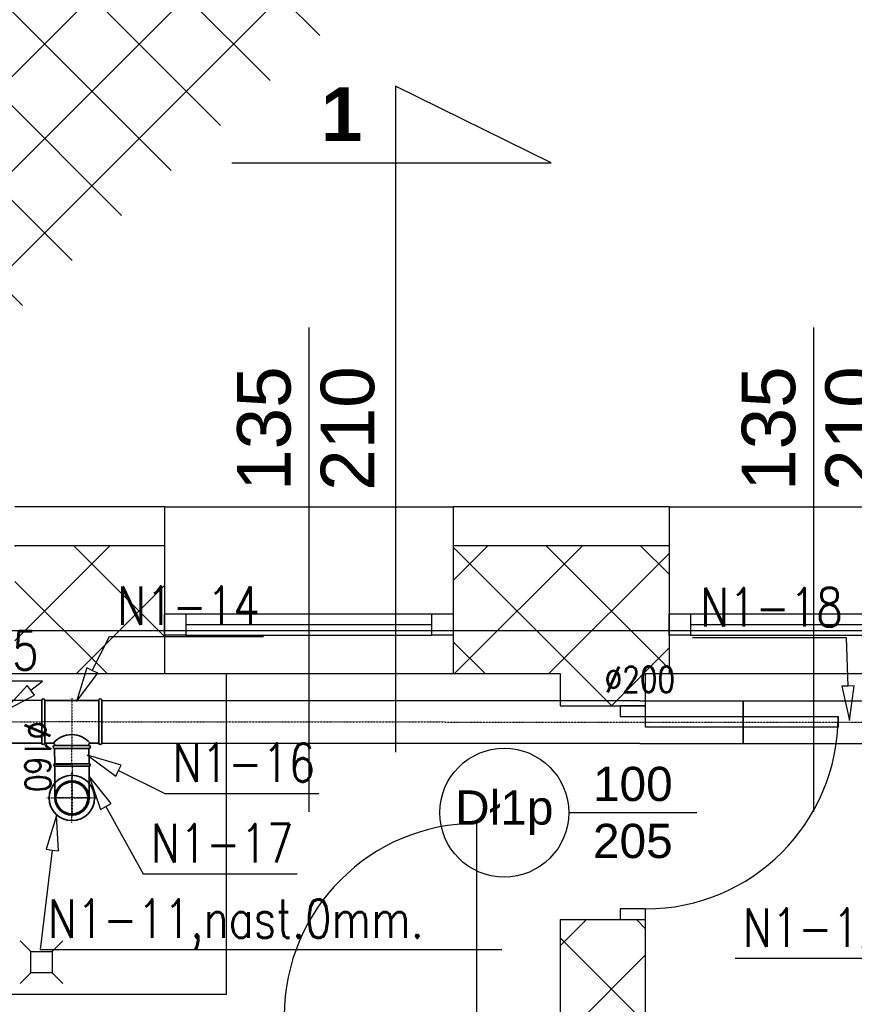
# Model space of a CAD drawing. Header units: millimetres. Extents: x 2263 to 12009, y 1338 to 5538.
# Tile 25 of 78: x 4800 to 5190, y 3027 to 3487. Entities that reach past the tile are written whole.
import ezdxf
from ezdxf.enums import TextEntityAlignment as Align

# ---------------------------------------------------------------- set-up
doc = ezdxf.new("R2010")
doc.units = ezdxf.units.MM
doc.linetypes.add('CENTER', pattern=[0.55, 0.37, -0.06, 0.06, -0.06])
for name, color, linetype in [('2D - Ogólne', 7, 'Continuous'), ('Konstrukcja - Ściany zew', 7, 'Continuous'), ('Opisy - Teksty', 7, 'Continuous'), ('WEN_N1-_OSIE', 2, 'CENTER')]:
    doc.layers.add(name, color=color, linetype=linetype)
for name, color, linetype, lineweight in [('A_meble', 253, 'Continuous', 13), ('A_opisy', 81, 'Continuous', 13), ('A_sanitarka', 140, 'Continuous', 13), ('A_stolarka', 20, 'Continuous', 15), ('A_widokowe', 160, 'Continuous', 18), ('A_ściany istniejące hatch', 82, 'Continuous', 9), ('WEN_N1-_ATRYBUT', 6, 'Continuous', 25), ('WEN_N1-_ZLICZAC', 40, 'Continuous', 35)]:
    doc.layers.add(name, color=color, linetype=linetype, lineweight=lineweight)
doc.layers.add('A_zakres opracowania', color=7, linetype='Continuous', lineweight=70, true_color=0xe00038)
doc.styles.get("Standard").update_dxf_attribs({"font": 'arial.ttf'})
doc.styles.add('STYL_AUTOMATYCZNY_1', font='arial.ttf')
doc.styles.add('STYL_AUTOMATYCZNY_2', font='arialbd.ttf')
doc.styles.add('STYL_WENTYLE', font='romans.shx', dxfattribs={"width": 0.8})

# ---------------------------------------------------------------- blocks, each defined once
blk = doc.blocks.new('KIRM-160_12')
for radius in [106, 74.2]:
    blk.add_circle((0, 0), radius)
for p in [(0, 116.6), (0, 0)]:
    blk.add_point(p)
at = {"layer": 'WEN_N1-_OSIE'}
for p, q in [((0, -116.6), (0, 116.6)), ((-116.6, 0), (116.6, 0))]:
    blk.add_line(p, q, dxfattribs=at)
at = {"layer": 'WEN_N1-_ATRYBUT', "style": 'STYL_WENTYLE', "width": 0.8, "flags": 8}
blk.add_attdef('WENTYLE', text='', height=180, dxfattribs=at).set_placement((0, 0), align=Align.BOTTOM_LEFT)
blk = doc.blocks.new('TPCL-SI200160_13')
blk.add_line((-126.5, -225), (126.5, -225))
for points in [[(80, 0), (-80, 0, 1), (-80, -14), (80, -14, 1)], [(-140.5, -225), (-140.5, -25, -1), (-126.5, -25), (-126.5, -225, -1)], [(140.5, -225), (140.5, -25, 1), (126.5, -25), (126.5, -225, 1)]]:
    blk.add_lwpolyline(points, format="xyb", close=True)
for points in [[(-126.5, -25), (-86, -25, 0.414214), (-80, -19), (-80, -14)], [(-86, -25, 0.465116), (86, -25, 0.465116)], [(126.5, -25), (86, -25, -0.414214), (80, -19), (80, -14)]]:
    blk.add_lwpolyline(points, format="xyb")
for p in [(0, 0), (-140.5, -125), (140.5, -125)]:
    blk.add_point(p)
at = {"layer": 'WEN_N1-_OSIE'}
for p, q in [((0, -235), (0, 0)), ((-140.5, -125), (140.5, -125))]:
    blk.add_line(p, q, dxfattribs=at)
at = {"layer": 'WEN_N1-_ATRYBUT', "style": 'STYL_WENTYLE', "width": 0.8, "flags": 8}
blk.add_attdef('WENTYLE', text='', height=180, dxfattribs=at).set_placement((0, -125), align=Align.BOTTOM_LEFT)
blk = doc.blocks.new('BPL-SI16090_13')
for p, q in [((-80, 11.2), (-80, 160)), ((80, 11.2), (80, 160))]:
    blk.add_line(p, q)
blk.add_lwpolyline([(80, 0), (-80, 0, -1), (-80, 11.2), (80, 11.2, -1)], format="xyb", close=True)
blk.add_circle((0, 160), 80)
blk.add_point((0, 0))
at = {"layer": 'WEN_N1-_OSIE'}
for p, q in [((0, 0), (0, 245)), ((-85, 160), (85, 160))]:
    blk.add_line(p, q, dxfattribs=at)
at = {"layer": 'WEN_N1-_ATRYBUT', "style": 'STYL_WENTYLE', "width": 0.8, "flags": 8}
blk.add_attdef('WENTYLE', text='', height=180, dxfattribs=at).set_placement((80, 0), align=Align.BOTTOM_LEFT)
blk = doc.blocks.new('KIRM-125_12')
for radius in [82, 57.4]:
    blk.add_circle((0, 0), radius)
for p in [(0, 90.2), (0, 0)]:
    blk.add_point(p)
at = {"layer": 'WEN_N1-_OSIE'}
for p, q in [((0, -90.2), (0, 90.2)), ((-90.2, 0), (90.2, 0))]:
    blk.add_line(p, q, dxfattribs=at)
at = {"layer": 'WEN_N1-_ATRYBUT', "style": 'STYL_WENTYLE', "width": 0.8, "flags": 8}
blk.add_attdef('WENTYLE', text='', height=180, dxfattribs=at).set_placement((0, 0), align=Align.BOTTOM_LEFT)
blk = doc.blocks.new('SR-C200_929-7285882223_14')
blk.add_lwpolyline([(0, -100), (0, 100), (929.7, 100), (929.7, -100)], close=True)
for p in [(0, 0), (929.7, 0)]:
    blk.add_point(p)
at = {"layer": 'WEN_N1-_OSIE'}
blk.add_line((0, 0), (929.7, 0), dxfattribs=at)
at = {"layer": 'WEN_N1-_ATRYBUT', "style": 'STYL_WENTYLE', "width": 0.8, "flags": 8}
blk.add_attdef('WENTYLE', text='', height=180, dxfattribs=at).set_placement((464.9, 0), align=Align.BOTTOM_LEFT)
at = {"layer": 'WEN_N1-_OSIE', "color": 3, "style": 'STYL_WENTYLE', "width": 0.8, "flags": 8}
blk.add_attdef('FI_KANALU', text='', height=120, dxfattribs=at).set_placement((464.9, 200), align=Align.MIDDLE_CENTER)
blk = doc.blocks.new('SR-C160_73-6065667096_14')
blk.add_lwpolyline([(0, -80), (0, 80), (73.6, 80), (73.6, -80)], close=True)
for p in [(0, 0), (73.6, 0)]:
    blk.add_point(p)
at = {"layer": 'WEN_N1-_OSIE'}
blk.add_line((0, 0), (73.6, 0), dxfattribs=at)
at = {"layer": 'WEN_N1-_ATRYBUT', "style": 'STYL_WENTYLE', "width": 0.8, "flags": 8}
blk.add_attdef('WENTYLE', text='', height=180, dxfattribs=at).set_placement((36.8, 0), align=Align.BOTTOM_LEFT)
at = {"layer": 'WEN_N1-_OSIE', "color": 3, "style": 'STYL_WENTYLE', "width": 0.8, "flags": 8}
blk.add_attdef('FI_KANALU', text='', height=120, dxfattribs=at).set_placement((36.8, 160), align=Align.MIDDLE_CENTER)
blk = doc.blocks.new('SR-C200_5032-7030948845_14')
blk.add_line((3000, -100), (3000, 100))
blk.add_lwpolyline([(0, -100), (0, 100), (5032.7, 100), (5032.7, -100)], close=True)
for p in [(0, 0), (5032.7, 0)]:
    blk.add_point(p)
at = {"layer": 'WEN_N1-_OSIE'}
blk.add_line((0, 0), (5032.7, 0), dxfattribs=at)
at = {"layer": 'WEN_N1-_ATRYBUT', "style": 'STYL_WENTYLE', "width": 0.8, "flags": 8}
blk.add_attdef('WENTYLE', text='', height=180, dxfattribs=at).set_placement((2516.4, 0), align=Align.BOTTOM_LEFT)
at = {"layer": 'WEN_N1-_OSIE', "color": 3, "style": 'STYL_WENTYLE', "width": 0.8, "flags": 8}
blk.add_attdef('FI_KANALU', text='', height=120, dxfattribs=at).set_placement((2516.4, 200), align=Align.MIDDLE_CENTER)

msp = doc.modelspace()

# ---------------------------------------------------------------- hatches: boundary and pattern name
at = {"layer": 'A_ściany istniejące hatch', "linetype": 'ByBlock', "lineweight": 25}
h = msp.add_hatch(dxfattribs=at)
h.set_pattern_fill('NET', color=0, scale=250, angle=45)
h.set_pattern_definition([(45, (37537.47, -788.94), (-22.097087, 22.097087), []), (135, (37537.47, -788.94), (-22.097087, -22.097087), [])])
h.paths.add_polyline_path([(5550.83871, 4367.38309), (5592.83871, 4367.38308), (5592.83871, 4105.38308), (5802.83871, 4105.38308), (5802.83871, 4063.38308), (5550.83871, 4063.38308)], flags=16)
h.paths.add_polyline_path([(6144.84036, 4091.38308), (6144.84036, 4031.38308), (6024.83871, 4031.38308), (6024.83871, 3871.38308), (5964.83871, 3871.38308), (5964.83871, 4063.38308), (5922.83871, 4063.38308), (5922.83871, 4105.38308), (5926.83871, 4105.38308), (5926.83871, 4764.38308), (5592.83871, 4764.38308), (5592.83871, 4718.38308), (5550.83871, 4718.38308), (5550.83871, 4808.38308), (6008.83871, 4808.38308), (6008.8387, 4764.38308), (5970.83871, 4764.38308), (5970.83871, 4091.38308)], flags=17)
h.paths.add_polyline_path([(6748.83871, 4091.38308), (6890.83871, 4091.38308), (6890.83871, 4153.38308), (6934.83871, 4153.38308), (6934.83871, 3868.38309), (6874.83871, 3868.38309), (6874.83871, 4031.38308), (6748.83871, 4031.38308)], flags=17)
h.paths.add_polyline_path([(6791.83871, 3211.38308), (6874.83871, 3211.38308), (6874.83871, 3326.38309), (6934.83871, 3326.38309), (6934.83871, 3153.38308), (6874.83871, 3153.38308), (6874.83871, 3186.38308), (6791.83871, 3186.38308)], flags=17)
h.paths.add_polyline_path([(6434.83871, 3781.38308), (6464.83871, 3781.38308), (6464.83871, 3751.38308), (6434.83871, 3751.38308)], flags=17)
h.paths.add_polyline_path([(6434.83871, 3487.38308), (6464.83871, 3487.38308), (6464.83871, 3517.38308), (6434.83871, 3517.38308)], flags=17)
h.paths.add_polyline_path([(5946.83871, 1941.38308), (6006.83871, 1941.38308), (6006.83871, 1781.38308), (6244.83871, 1781.38308), (6244.83871, 1961.38308), (6304.83871, 1961.38308), (6304.83871, 1781.38308), (6874.83871, 1781.38308), (6874.83871, 1931.38308), (6934.83871, 1931.38308), (6934.83871, 1721.38308), (5946.83871, 1721.38308)])
h.paths.add_polyline_path([(3464.83871, 5091.38308), (3677.83871, 5091.38309), (3677.8387, 5185.4173), (3702.8387, 5185.4173), (3702.8387, 5066.38308), (3464.83871, 5066.38308)], flags=17)
h.paths.add_polyline_path([(4097.83871, 5065.72859), (4132.83871, 5065.72859), (4132.83871, 5185.4173), (4097.83871, 5185.4173)], flags=17)
h.paths.add_polyline_path([(4387.83871, 3241.38308), (4457.83869, 3241.38308), (4457.83869, 3181.38308), (4387.83871, 3181.38308)], flags=17)
h.paths.add_polyline_path([(4797.83871, 3241.38308), (4867.83871, 3241.38308), (4867.83871, 3181.38308), (4797.83871, 3181.38308)], flags=17)
h.paths.add_polyline_path([(5238.83871, 3241.38308), (5306.83869, 3241.38308), (5306.83869, 3181.38308), (5238.83871, 3181.38308)], flags=17)
h.paths.add_polyline_path([(5441.83871, 3241.38308), (5522.83869, 3241.38308), (5522.83869, 3181.38308), (5441.83871, 3181.38308)], flags=17)
h.paths.add_polyline_path([(6024.83871, 3741.38308), (5964.83871, 3741.38308), (5964.83871, 3665.38308), (6024.83871, 3665.38308)], flags=17)
h.paths.add_polyline_path([(5592.83871, 4588.38308), (5550.83871, 4588.38308), (5550.83871, 4497.38309), (5592.83871, 4497.38309)], flags=16)
h.paths.add_polyline_path([(6138.83871, 4808.38308), (6272.83871, 4808.38308), (6272.83871, 4764.38308), (6138.83871, 4764.38308)], flags=17)
h.paths.add_polyline_path([(6890.83871, 4488.38309), (6934.83871, 4488.38309), (6934.83871, 4563.38308), (6890.83871, 4563.38308)], flags=17)
h.paths.add_polyline_path([(6890.83871, 4283.38308), (6934.83871, 4283.38308), (6934.83871, 4358.38308), (6890.83871, 4358.38308)], flags=17)
h.paths.add_polyline_path([(6874.83871, 3662.38309), (6934.83871, 3662.38309), (6934.83871, 3738.38309), (6874.83871, 3738.38309)], flags=17)
h.paths.add_polyline_path([(6874.83871, 3456.38309), (6934.83871, 3456.38309), (6934.83871, 3532.38309), (6874.83871, 3532.38309)], flags=17)
h.paths.add_polyline_path([(6874.83871, 2948.38309), (6934.83871, 2948.38309), (6934.83871, 3023.38308), (6874.83871, 3023.38308)], flags=17)
h.paths.add_polyline_path([(6874.83871, 2743.38309), (6934.83871, 2743.38309), (6934.83871, 2818.38308), (6874.83871, 2818.38308)], flags=17)
h.paths.add_polyline_path([(6874.83871, 2271.38309), (6934.83871, 2271.38309), (6934.83871, 2341.38308), (6874.83871, 2341.38308)], flags=17)
h.paths.add_polyline_path([(6934.83871, 2066.38308), (6874.83871, 2066.38308), (6874.83871, 2136.38308), (6934.83871, 2136.38308)], flags=17)
h.paths.add_polyline_path([(5649.83871, 2181.38308), (5719.83871, 2181.38308), (5719.83871, 2121.38308), (5649.83871, 2121.38308)], flags=17)
h.paths.add_polyline_path([(5444.83871, 2121.38308), (5514.83871, 2121.38308), (5514.83871, 2181.38308), (5444.83871, 2181.38308)], flags=17)
h.paths.add_polyline_path([(5239.83871, 2181.38308), (5309.83871, 2181.38308), (5309.83871, 2121.38308), (5239.83871, 2121.38308)], flags=17)
h.paths.add_polyline_path([(4982.83871, 2121.38308), (5104.83869, 2121.38308), (5104.83869, 2181.38308), (4982.83871, 2181.38308)], flags=17)
h.paths.add_polyline_path([(4777.83871, 2181.38308), (4847.83871, 2181.38308), (4847.83871, 2121.38308), (4777.83871, 2121.38308)], flags=17)
h.paths.add_polyline_path([(4572.83871, 2121.38308), (4642.83871, 2121.38308), (4642.83871, 2181.38308), (4572.83871, 2181.38308)], flags=17)
h.paths.add_polyline_path([(4367.83871, 2181.38308), (4437.83871, 2181.38308), (4437.83871, 2121.38308), (4367.83871, 2121.38308)], flags=17)
h.paths.add_polyline_path([(6256.83871, 2181.38308), (6170.33871, 2181.38308), (6170.35412, 2121.38308), (6244.83871, 2121.38308), (6244.83871, 2071.38308), (6304.83871, 2071.38308), (6304.83871, 2314.88308), (6256.83871, 2314.88308)], flags=17)
h.paths.add_polyline_path([(6060.33871, 2181.38308), (6060.35412, 2121.38308), (6006.83871, 2121.38308), (6006.83871, 2081.38308), (5946.83871, 2081.38308), (5946.83871, 2121.38308), (5854.83871, 2121.38308), (5854.83871, 2181.38308)], flags=17)
h.paths.add_polyline_path([(4072.83871, 2075.38308), (4132.83871, 2075.38308), (4132.83871, 2121.38308), (4232.83871, 2121.38308), (4232.83869, 2181.38308), (4072.83871, 2181.38308)], flags=17)
h.paths.add_polyline_path([(5862.83871, 3241.38308), (5964.83871, 3241.38308), (5964.83871, 3535.38308), (6024.83871, 3535.38308), (6024.83871, 3211.38308), (6041.83871, 3211.38308), (6041.83871, 3186.38308), (6024.83871, 3186.38308), (6024.83871, 2831.38308), (6051.83871, 2831.38308), (6051.83871, 2751.38308), (6024.83871, 2751.38308), (6024.83871, 2531.38308), (5849.33871, 2531.38308), (5849.33871, 2579.38308), (5984.83871, 2579.38308), (5984.83871, 3181.38308), (5862.83871, 3181.38308)], flags=17)
h.paths.add_polyline_path([(5657.83871, 3241.38308), (5727.83871, 3241.38308), (5727.83871, 3181.38308), (5694.83871, 3181.38308), (5694.83871, 3015.38308), (5662.83871, 3015.38309), (5662.83871, 3181.38308), (5657.83871, 3181.38308)], flags=17)
h.paths.add_polyline_path([(5415.83871, 2579.38308), (5662.83871, 2579.38308), (5662.83871, 2729.38309), (5694.83871, 2729.38309), (5694.83871, 2579.38308), (5739.33871, 2579.38308), (5739.33871, 2531.38308), (5415.83871, 2531.38308)], flags=17)
h.paths.add_polyline_path([(4426.83871, 2579.38308), (4426.83871, 2531.38308), (4666.83871, 2531.38308), (4666.83871, 2579.38308), (4662.83871, 2579.38308), (4662.83871, 2671.38308), (4634.83871, 2671.38308), (4634.83871, 2579.38308)], flags=17)
h.paths.add_polyline_path([(4072.83871, 3272.38308), (4132.83871, 3272.38308), (4132.83871, 3241.38308), (4252.83871, 3241.38308), (4252.83869, 3181.38308), (4112.83871, 3181.38308), (4112.83871, 2579.38308), (4316.83871, 2579.38308), (4316.83871, 2531.38308), (4072.83871, 2531.38308)], flags=17)
h.paths.add_polyline_path([(4132.83871, 3568.79816), (4072.83871, 3568.79816), (4072.83871, 3412.3831), (4132.83871, 3412.3831)], flags=17)
h.paths.add_polyline_path([(4132.83871, 3783.35665), (4072.83871, 3783.35665), (4072.83871, 3703.79816), (4132.83871, 3703.79816)], flags=17)
h.paths.add_polyline_path([(4132.83871, 3998.38308), (4072.83871, 3998.38308), (4072.83871, 3918.35666), (4132.83871, 3918.35666)], flags=17)
h.paths.add_polyline_path([(4132.83871, 4318.38308), (4072.83871, 4318.38308), (4072.83871, 4133.38308), (4132.83871, 4133.38308)], flags=17)
h.paths.add_polyline_path([(4132.83871, 4523.38308), (4072.83871, 4523.38308), (4072.83871, 4453.3831), (4132.83871, 4453.3831)], flags=17)
h.paths.add_polyline_path([(4132.83871, 4738.38308), (4072.83871, 4738.38308), (4072.83871, 4658.38308), (4132.83871, 4658.38308)], flags=17)
h.paths.add_polyline_path([(3082.83871, 4463.49943), (3022.83871, 4463.49943), (3022.83871, 4533.47941), (3082.83871, 4533.47941), (3082.83871, 4535.38308), (3542.83871, 4535.38308), (3542.83871, 4525.38308), (3511.73871, 4525.38308), (3511.73871, 4449.38308), (3496.73871, 4449.38308), (3496.73871, 4525.38308), (3240.83871, 4525.38308), (3240.83871, 4510.37993), (3233.83871, 4510.37993), (3233.83871, 4525.38308), (3082.83871, 4525.38308)])
h.paths.add_polyline_path([(3082.83871, 4408.38308), (3082.83871, 4415.38308), (3233.83871, 4415.38308), (3233.83871, 4420.37993), (3240.83871, 4420.37993), (3240.83871, 4397.90202), (3233.83871, 4397.90202), (3233.83871, 4408.38308)], flags=17)
h.paths.add_polyline_path([(3022.83871, 4328.49943), (3082.83871, 4328.49943), (3082.83871, 4298.38308), (3233.83871, 4298.38308), (3233.83871, 4307.90202), (3240.83871, 4307.90202), (3240.83871, 4298.38308), (3496.73871, 4298.38308), (3496.73871, 4354.38308), (3511.73871, 4354.38308), (3511.73871, 4298.38308), (3539.83871, 4298.38308), (3539.83871, 4283.38308), (3082.83871, 4283.38308), (3082.83871, 4258.01945), (3022.83871, 4258.01945)])
h.paths.add_polyline_path([(3022.83871, 4128.01945), (3082.83871, 4128.01945), (3082.83871, 4083.38308), (3674.83871, 4083.38308), (3674.83871, 4100.64844), (3722.83871, 4100.64844), (3722.83871, 3771.38225), (3674.83871, 3771.38225), (3674.83871, 4043.38308), (3082.83871, 4043.38308), (3082.83871, 3965.51194), (3022.83871, 3965.51194)])
h.paths.add_polyline_path([(3022.83871, 3625.53195), (3082.83871, 3625.53195), (3082.83871, 3603.38308), (3674.83871, 3603.38308), (3674.83871, 3661.38225), (3722.83871, 3661.38225), (3722.83871, 3264.38225), (3674.83871, 3264.38225), (3674.83871, 3578.38308), (3082.83871, 3578.38308), (3082.83871, 3555.31567), (3022.83871, 3555.31567)])
h.paths.add_polyline_path([(3022.83871, 3211.185), (3082.83871, 3211.185), (3082.83871, 3141.38308), (3674.83871, 3141.38308), (3674.83871, 3154.38225), (3722.83871, 3154.38225), (3722.83871, 3095.74402), (3674.83871, 3095.74402), (3674.83871, 3098.38308), (3082.83871, 3098.38308), (3082.83871, 3046.185), (3022.83871, 3046.185)])
h.paths.add_polyline_path([(3022.83871, 2911.185), (3082.83871, 2911.185), (3082.83871, 2856.60282), (3141.83871, 2856.60282), (3141.83871, 2998.3005), (3151.20249, 2998.3005), (3151.20249, 2992.3005), (3147.83871, 2992.3005), (3147.83871, 2856.60282), (3244.83871, 2856.60282), (3244.83871, 2992.3005), (3240.20249, 2992.3005), (3240.20249, 2998.3005), (3255.38391, 2998.3005), (3255.38391, 2992.3005), (3250.83871, 2992.3005), (3250.83871, 2856.60282), (3347.83871, 2856.60282), (3347.83871, 2992.3005), (3344.38391, 2992.3005), (3344.38391, 2998.3005), (3353.83871, 2998.3005), (3353.83871, 2963.3005), (3358.01039, 2963.3005), (3358.01039, 2957.3005), (3353.83871, 2957.3005), (3353.83871, 2856.60282), (3521.83871, 2856.60282), (3521.83871, 2957.3005), (3447.0104, 2957.3005), (3447.01039, 2963.3005), (3527.83871, 2963.3005), (3527.83871, 2856.60282), (3674.83871, 2856.60282), (3674.83871, 2985.74402), (3722.83871, 2985.74402), (3722.83871, 2838.88915), (3674.83871, 2838.88915), (3674.83871, 2841.60282), (3527.83871, 2841.60282), (3527.83871, 2799.30282), (3521.83871, 2799.30282), (3521.83871, 2841.60282), (3082.83871, 2841.60282), (3022.83871, 2841.60282)])
h.paths.add_polyline_path([(3022.83871, 3760.53195), (3082.83871, 3760.53195), (3082.83871, 3830.51194), (3022.83871, 3830.51194)])
h.paths.add_polyline_path([(3022.83871, 3346.185), (3082.83871, 3346.185), (3082.83871, 3420.31567), (3022.83871, 3420.31567)], flags=17)
h.paths.add_polyline_path([(3022.83871, 2636.62284), (3082.83871, 2636.62284), (3082.83871, 2706.60282), (3022.83871, 2706.60282)], flags=17)
h.paths.add_polyline_path([(3022.83871, 2431.64285), (3022.83871, 2501.62284), (3082.83871, 2501.62284), (3082.83871, 2491.62284), (3129.83871, 2491.62284), (3129.83871, 2662.60284), (3141.04943, 2662.60284), (3141.04943, 2656.60284), (3135.83871, 2656.60284), (3135.83871, 2491.62284), (3234.83871, 2491.62284), (3234.83871, 2656.60284), (3230.04943, 2656.60284), (3230.04943, 2662.60284), (3245.35057, 2662.60284), (3245.35057, 2656.60284), (3240.83871, 2656.60284), (3240.83871, 2491.62284), (3337.83871, 2491.62284), (3337.83871, 2656.60284), (3334.35057, 2656.60284), (3334.35056, 2662.60284), (3348.38391, 2662.60284), (3348.38391, 2656.60284), (3343.83871, 2656.60284), (3343.83871, 2491.62284), (3440.83871, 2491.62284), (3440.83871, 2656.60284), (3437.38391, 2656.60284), (3437.38391, 2662.60284), (3440.83871, 2662.60284), (3440.83871, 2706.60282), (3521.83871, 2706.60282), (3521.83871, 2710.30282), (3527.83871, 2710.30282), (3527.83871, 2696.27529), (3521.83871, 2696.27529), (3521.83871, 2700.60282), (3446.83871, 2700.60282), (3446.83871, 2491.62284), (3521.83871, 2491.62284), (3521.83871, 2607.27528), (3527.83871, 2607.27529), (3527.83871, 2491.62284), (3674.83871, 2491.62284), (3674.83871, 2728.88915), (3722.83871, 2728.88915), (3722.83871, 2295.08308), (3674.83871, 2295.08308), (3674.83871, 2476.62284), (3527.83871, 2476.62284), (3527.83871, 2379.11333), (3521.83871, 2379.11333), (3521.83871, 2476.62284), (3446.83871, 2476.62284), (3446.83871, 2283.78308), (3521.83871, 2283.78308), (3521.83871, 2290.11333), (3527.83871, 2290.11333), (3527.83871, 2274.08309), (3521.83871, 2274.08308), (3521.83871, 2277.78308), (3440.83871, 2277.78308), (3440.83871, 2351.38308), (3437.38391, 2351.38308), (3437.38391, 2357.38308), (3440.83871, 2357.38308), (3440.83871, 2476.62284), (3343.83871, 2476.62284), (3343.83871, 2357.38308), (3348.38391, 2357.38308), (3348.38391, 2351.38308), (3334.35057, 2351.38308), (3334.35057, 2357.38308), (3337.83871, 2357.38308), (3337.83871, 2476.62284), (3240.83871, 2476.62284), (3240.83871, 2357.38308), (3245.35057, 2357.38308), (3245.35057, 2351.38308), (3230.04943, 2351.38308), (3230.04943, 2357.38308), (3234.83871, 2357.38308), (3234.83871, 2476.62284), (3135.83871, 2476.62284), (3135.83871, 2357.38308), (3141.04943, 2357.38308), (3141.04943, 2351.38308), (3129.83871, 2351.38308), (3129.83871, 2476.62284), (3082.83871, 2476.62284), (3082.83871, 2431.64285)])
h.paths.add_polyline_path([(3142.83871, 2040.38308), (3082.83871, 2040.38308), (3082.83871, 2121.38308), (3022.83871, 2121.38308), (3022.83871, 2296.64285), (3082.83871, 2296.64285), (3082.83871, 2181.38308), (3521.83871, 2181.38308), (3521.83871, 2185.08308), (3527.83871, 2185.08309), (3527.83871, 2181.38308), (3674.83871, 2181.38308), (3674.83871, 2185.08308), (3722.83871, 2185.08308), (3722.83871, 2130.38309), (3697.83871, 2130.38308), (3697.83871, 2141.38308), (3527.83871, 2141.38308), (3527.83871, 2136.64285), (3521.83871, 2136.64285), (3521.83871, 2141.38308), (3337.83871, 2141.38308), (3337.83871, 2101.12992), (3312.83871, 2101.12992), (3312.83871, 2141.38308), (3142.83871, 2141.38308)])
h.paths.add_polyline_path([(3142.83871, 1791.38308), (3142.83871, 1830.38308), (3082.83871, 1830.38308), (3082.83871, 1731.38308), (4132.83871, 1731.38308), (4132.83871, 1935.38308), (4072.83871, 1935.38308), (4072.83871, 1791.38308)])
edge = h.paths.add_edge_path()
edge.add_line((6402.83871, 4808.38308), (6402.8387, 4764.38308))
edge.add_line((6402.8387, 4764.38308), (6440.83871, 4764.38308))
edge.add_line((6440.83871, 4764.38308), (6440.83871, 4614.38308))
edge.add_line((6440.83871, 4614.38308), (6467.83871, 4614.38308))
edge.add_line((6467.83871, 4614.38308), (6467.83871, 4764.38308))
edge.add_line((6467.83871, 4764.38308), (6890.83871, 4764.38308))
edge.add_line((6890.83871, 4764.38308), (6890.83871, 4693.38308))
edge.add_line((6890.83871, 4693.38308), (6934.83871, 4693.38308))
edge.add_line((6934.83871, 4693.38308), (6934.83871, 4808.38308))
edge.add_line((6934.83871, 4808.38308), (6402.83871, 4808.38313))
edge.add_line((3067.83871, 5185.4173), (3102.83871, 5185.4173))
edge.add_line((3102.83871, 5185.4173), (3102.83871, 5091.38309))
edge.add_line((3102.83871, 5091.38309), (3284.83871, 5091.38309))
edge.add_line((3284.83871, 5091.38309), (3284.83871, 5066.38308))
edge.add_line((3284.83871, 5066.38308), (3067.83871, 5066.38308))
edge.add_line((3067.83871, 5066.38308), (3067.83871, 5185.4173))
edge.add_line((4662.83871, 2781.38308), (4634.83871, 2781.38308))
edge.add_line((4634.83871, 2781.38308), (4634.83871, 3066.38308))
edge.add_line((4634.83871, 3066.38308), (4662.83871, 3066.38308))
edge.add_line((4662.83871, 3066.38308), (4662.83871, 2986.40213))
edge.add_line((4662.83871, 2986.40213), (4662.83871, 2894.77453))
edge.add_line((4662.83871, 2894.77453), (4662.83871, 2791.38308))
edge.add_line((4662.83871, 2791.38308), (4662.83869, 2781.38308))
edge.add_line((3972.83871, 5063.38308), (4132.83871, 5063.38308))
edge.add_line((4132.83871, 5063.38308), (4132.83871, 4873.38308))
edge.add_line((4132.83871, 4873.38308), (4072.83871, 4873.38308))
edge.add_line((4072.83871, 4873.38308), (4072.83871, 5003.38308))
edge.add_line((4072.83871, 5003.38308), (3972.83871, 5003.38308))
edge.add_line((3972.83871, 5003.38308), (3972.8387, 5063.38308))
edge.add_line((3464.83871, 5063.38308), (3822.83871, 5063.38308))
edge.add_line((3822.83871, 5063.38308), (3822.83871, 5003.38308))
edge.add_line((3822.83871, 5003.38308), (3722.83871, 5003.38308))
edge.add_line((3722.83871, 5003.38308), (3722.83871, 4210.64844))
edge.add_line((3722.83871, 4210.64844), (3674.83871, 4210.64844))
edge.add_line((3674.83871, 4210.64844), (3674.83871, 4283.38308))
edge.add_line((3674.83871, 4283.38308), (3634.83871, 4283.38308))
edge.add_line((3634.83871, 4283.38308), (3634.83871, 4298.38308))
edge.add_line((3634.83871, 4298.38308), (3674.83871, 4298.38308))
edge.add_line((3674.83871, 4298.38308), (3674.83871, 5003.38308))
edge.add_line((3674.83871, 5003.38308), (3464.83871, 5003.38308))
edge.add_line((3464.83871, 5003.38308), (3464.83871, 5063.38308))
edge.add_line((3312.83871, 2001.12992), (3337.83871, 2001.12992))
edge.add_line((3337.83871, 2001.12992), (3337.83871, 1966.38308))
edge.add_line((3337.83871, 1966.38308), (3697.83871, 1966.38308))
edge.add_line((3697.83871, 1966.38308), (3697.83871, 2032.41525))
edge.add_line((3697.83871, 2032.41525), (3722.83871, 2032.41525))
edge.add_line((3722.83871, 2032.41525), (3722.83871, 1961.38308))
edge.add_line((3722.83871, 1961.38308), (3392.83871, 1961.38308))
edge.add_line((3392.83871, 1961.38308), (3392.83871, 1941.38308))
edge.add_line((3392.83871, 1941.38308), (3312.83871, 1941.38308))
edge.add_line((3312.83871, 1941.38308), (3312.83871, 2001.12992))
h.paths.add_polyline_path([(5092.83871, 3066.38308), (5052.83871, 3066.38308), (5052.83871, 2579.38308), (4776.83871, 2579.38308), (4776.83871, 2531.38308), (5305.83871, 2531.38308), (5305.83871, 2579.38308), (5092.83871, 2579.38308)], flags=17)
h.paths.add_polyline_path([(5052.83871, 3166.38308), (5092.83871, 3166.38308), (5092.83871, 3181.38308), (5103.83871, 3181.38308), (5103.83871, 3241.38308), (5002.83871, 3241.38308), (5002.83871, 3181.38308), (5052.83871, 3181.38308)], flags=17)
h.paths.add_polyline_path([(6573.83871, 4031.38308), (6319.84036, 4031.38308), (6319.84036, 4091.38308), (6440.83871, 4091.38308), (6440.83871, 4164.38309), (6467.83871, 4164.38309), (6467.83871, 4091.38308), (6573.83871, 4091.38308)], flags=17)
h.paths.add_polyline_path([(6362.33489, 2788.38308), (6372.33489, 2788.38308), (6372.33489, 2803.38308), (6362.33489, 2803.38308)], flags=17)
h.paths.add_polyline_path([(6452.33489, 2960.38308), (6467.33489, 2960.38308), (6467.33489, 3186.38308), (6507.83871, 3186.38308), (6507.83871, 3211.38308), (6151.83871, 3211.38308), (6151.83871, 3186.38308), (6212.83871, 3186.38308), (6212.83871, 2960.38308), (6230.83871, 2960.38308), (6230.83871, 2970.38308), (6222.83871, 2970.38308), (6222.83871, 3186.38308), (6362.33489, 3186.38308), (6362.33489, 2970.38308), (6315.8387, 2970.38308), (6315.8387, 2960.38308), (6377.33489, 2960.38308), (6377.33489, 2970.38308), (6372.33489, 2970.38308), (6372.33489, 3186.38308), (6457.33489, 3186.38308), (6457.33489, 2970.38308), (6452.33489, 2970.38308)], flags=17)
h.paths.add_polyline_path([(6222.83871, 2803.38308), (6212.83871, 2803.38308), (6212.83871, 2579.38308), (6154.83871, 2579.38308), (6154.83871, 2531.38308), (6256.83871, 2531.38308), (6256.83871, 2424.88308), (6304.83871, 2424.88308), (6304.83871, 2531.38308), (6874.83871, 2531.38308), (6874.83871, 2476.38309), (6934.83871, 2476.38308), (6934.83871, 2613.38308), (6874.83871, 2613.38308), (6874.83871, 2579.38308), (6372.33489, 2579.38308), (6372.33489, 2688.38308), (6362.33489, 2688.38308), (6362.33489, 2579.38308), (6222.83871, 2579.38308)], flags=17)
h.paths.add_polyline_path([(3022.83871, 4873.4594), (3082.83871, 4873.4594), (3082.83871, 5003.38308), (3284.8387, 5003.38308), (3284.8387, 5063.38308), (3022.83871, 5063.38308)])
h.paths.add_polyline_path([(3082.83871, 4738.4594), (3022.83871, 4738.4594), (3022.83871, 4668.47941), (3082.83871, 4668.47941)])

# ---------------------------------------------------------------- linework, layer by layer
at = {"layer": '2D - Ogólne', "color": 0, "linetype": 'ByBlock', "lineweight": 25}
for p, q in [((5048.60972, 3420.28146), (4975.85389, 3456.1803)), ((4975.85389, 3456.1803), (4975.85389, 3398.28946)), ((4899.22358, 3420.28146), (5048.60972, 3420.28146)), ((4975.85389, 3398.28946), (4975.85389, 3144.62985)), ((4935.33871, 3343.29535), (4935.33871, 3116.80472)), ((5171.33871, 3343.29535), (5171.33871, 3116.80472)), ((4797.83871, 3241.38308), (4867.83871, 3241.38308)), ((5002.83871, 3241.38308), (5103.83871, 3241.38308))]:
    msp.add_line(p, q, dxfattribs=at)
at = {"layer": 'A_meble', "color": 0, "linetype": 'ByBlock', "lineweight": 25}
msp.add_lwpolyline([(5013.83871, 3021.38308), (5013.83871, 3111.38308, 0.414213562), (4923.83871, 3021.38308)], format="xyb", dxfattribs=at)
at = {"layer": 'A_opisy', "color": 0, "linetype": 'ByBlock', "lineweight": 25, "ltscale": 3}
msp.add_lwpolyline([(4746.62267, 3181.38308), (4896.62267, 3181.38308), (4896.62267, 3031.38308), (4746.62267, 3031.38308)], close=True, dxfattribs=at)
at = {"layer": 'A_sanitarka', "color": 0, "linetype": 'ByBlock', "lineweight": 25}
for p, q in [((4800.26181, 3056.4664), (4805.26181, 3051.4664)), ((4820.26181, 3056.4664), (4815.26181, 3051.4664)), ((4805.26181, 3041.4664), (4800.26181, 3036.4664)), ((4815.26181, 3041.4664), (4820.26181, 3036.4664))]:
    msp.add_line(p, q, dxfattribs=at)
msp.add_lwpolyline([(4805.26181, 3051.4664), (4815.26181, 3051.4664), (4815.26181, 3041.4664), (4805.26181, 3041.4664)], close=True, dxfattribs=at)
at = {"layer": 'A_stolarka', "color": 0, "linetype": 'ByBlock', "lineweight": 25}
for p, q in [((4877.83871, 3209.38308), (4992.83871, 3209.38308)), ((5113.83871, 3209.38308), (5228.83871, 3209.38308)), ((4877.83871, 3204.38308), (4992.83871, 3204.38308)), ((5113.83871, 3204.38308), (5228.83871, 3204.38308)), ((4877.83871, 3199.38308), (4992.83871, 3199.38308)), ((5113.83871, 3199.38308), (5228.83871, 3199.38308)), ((5056.83871, 3116.38308), (5116.83871, 3116.38308))]:
    msp.add_line(p, q, dxfattribs=at)
for points in [[(4867.83871, 3209.38308), (4877.83871, 3209.38308), (4877.83871, 3199.38308), (4867.83871, 3199.38308)], [(4992.83871, 3209.38308), (5002.83871, 3209.38308), (5002.83871, 3199.38308), (4992.83871, 3199.38308)], [(5103.83871, 3209.38308), (5113.83871, 3209.38308), (5113.83871, 3199.38308), (5103.83871, 3199.38308)], [(5092.83871, 3166.38308), (5080.83871, 3166.38308), (5080.83871, 3161.38308), (5092.83871, 3161.38308)], [(5092.83871, 3161.38308), (5182.83871, 3161.38308), (5182.83871, 3156.38308), (5092.83871, 3156.38308)], [(5092.83871, 3071.38308), (5080.83871, 3071.38308), (5080.83871, 3066.38308), (5092.83871, 3066.38308)]]:
    msp.add_lwpolyline(points, close=True, dxfattribs=at)
msp.add_circle((5026.70918, 3116.38308), 30.12953, dxfattribs=at)
msp.add_arc((5092.83871, 3161.38308), 90, 270, 0, dxfattribs=at)
at = {"layer": 'A_widokowe', "color": 0, "linetype": 'ByBlock', "lineweight": 25}
for p, q in [((4867.83871, 3259.38308), (5002.83871, 3259.38308)), ((5103.83871, 3259.38308), (5238.83871, 3259.38308)), ((4867.83869, 3181.38308), (5002.83871, 3181.38308)), ((5103.83869, 3181.38308), (5238.83871, 3181.38308))]:
    msp.add_line(p, q, dxfattribs=at)
at = {"layer": 'A_zakres opracowania', "color": 0, "linetype": 'ByBlock', "lineweight": 25, "ltscale": 0.2}
msp.add_lwpolyline([(5986.83871, 1761.38308), (6894.83871, 1761.38308), (6894.83871, 4784.38309), (5902.83871, 4784.38308), (5902.83871, 4125.38308), (5782.83871, 4125.38308), (5782.83871, 4025.38308), (6004.83871, 4025.38308), (6004.83871, 3916.38308), (5531.83871, 3916.38308), (5531.83871, 3696.38308), (6004.83871, 3696.38308), (6004.83871, 3201.38308), (4052.83871, 3201.38308), (4052.83871, 2161.38308), (5133.83871, 2161.38308), (5133.83871, 1943.38308), (5638.83871, 1943.38308), (5638.83871, 1683.38308), (5986.83871, 1683.38308)], close=True, dxfattribs=at)
at = {"layer": 'Konstrukcja - Ściany zew', "color": 0, "linetype": 'ByBlock', "lineweight": 25}
for p, q in [((4867.83871, 3259.38308), (4797.83871, 3259.38308)), ((4867.83871, 3259.38308), (4867.83871, 3219.38308)), ((5002.83871, 3259.38308), (5002.83871, 3219.38308)), ((5103.83871, 3259.38308), (5002.83871, 3259.38308)), ((5103.83871, 3259.38308), (5103.83871, 3219.38308)), ((4867.83871, 3219.38308), (4867.83871, 3209.38308)), ((5002.83871, 3219.38308), (5002.83871, 3209.38308)), ((5103.83871, 3219.38308), (5103.83871, 3209.38308)), ((4867.83871, 3209.38308), (4867.83871, 3181.38308)), ((5002.83871, 3209.38308), (5002.83871, 3181.38308)), ((5103.83871, 3209.38308), (5103.83871, 3181.38308)), ((4797.83871, 3181.38308), (4867.83869, 3181.38308)), ((5002.83871, 3181.38308), (5052.83871, 3181.38308)), ((5052.83871, 3181.38308), (5052.83871, 3166.38308)), ((5092.83871, 3181.38308), (5103.83871, 3181.38308)), ((5092.83871, 3166.38308), (5092.83871, 3181.38308)), ((5052.83871, 3166.38308), (5092.83871, 3166.38308)), ((5052.83871, 3066.38308), (5052.83871, 2791.38308)), ((5052.83871, 3066.38308), (5092.83871, 3066.38308)), ((5092.83871, 2579.38308), (5092.83871, 3066.38308))]:
    msp.add_line(p, q, dxfattribs=at)
at = {"layer": 'WEN_N1-_ATRYBUT'}
for points in [[(4833.98031, 3182.83655), (4831.41032, 3184.13639), (4826.66869, 3168.3804), (4836.55029, 3181.53671), (4833.98031, 3182.83655), (4842.05804, 3198.80744), (4914.05804, 3198.80744)], [(5187.54857, 3175.60811), (5184.67049, 3175.50289), (5188.14043, 3159.41893), (5190.42665, 3175.71333), (5187.54857, 3175.60811), (5186.72718, 3198.07556), (5114.72718, 3198.07556)], [(4805.26501, 3173.61241), (4803.49725, 3175.88605), (4792.4758, 3163.66876), (4807.03277, 3171.33878), (4805.26501, 3173.61241), (4810.66159, 3177.80827), (4738.66159, 3177.80827)], [(4846.30452, 3136.08092), (4847.5793, 3138.66343), (4831.77793, 3143.25157), (4845.02973, 3133.49842), (4846.30452, 3136.08092), (4868.02524, 3125.35909), (4940.02524, 3125.35909)], [(4840.39388, 3119.25361), (4842.91513, 3120.64562), (4832.5638, 3133.43564), (4837.87263, 3117.86159), (4840.39388, 3119.25361), (4857.79428, 3087.73754), (4929.79428, 3087.73754)], [(4815.28434, 3098.89973), (4818.14336, 3098.55276), (4817.2361, 3114.98173), (4812.42532, 3099.24671), (4815.28434, 3098.89973), (4809.64429, 3052.4272), (5025.64429, 3052.4272)], [(5368.48563, 3090.85552), (5371.35661, 3090.6278), (5369.76657, 3107.0048), (5365.61464, 3091.08325), (5368.48563, 3090.85552), (5365.10286, 3048.20783), (5134.70286, 3048.20783)]]:
    msp.add_lwpolyline(points, dxfattribs=at)

# ---------------------------------------------------------------- block references
at = {"layer": 'WEN_N1-_ZLICZAC'}
ref = msp.add_blockref('TPCL-SI200160_13', (4824.40869, 3146.39872), dxfattribs=dict(at, xscale=0.1, yscale=0.1, zscale=0.1, rotation=180))
ref.add_attrib('WENTYLE', 'N1-14', dxfattribs={"layer": 'WEN_N1-_ATRYBUT', "height": 18, "style": 'STYL_WENTYLE', "width": 0.8, "flags": 8}).set_placement((4845.65804, 3198.80744), align=Align.BOTTOM_LEFT)
ref = msp.add_blockref('SR-C200_5032-7030948845_14', (4838.45869, 3158.89872), dxfattribs=dict(at, xscale=0.1, yscale=0.1, zscale=0.1, rotation=359.9570635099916))
ref.add_attrib('WENTYLE', 'N1-18', dxfattribs={"layer": 'WEN_N1-_ATRYBUT', "height": 18, "style": 'STYL_WENTYLE', "width": 0.8, "flags": 8}).set_placement((5118.32718, 3198.07556), align=Align.BOTTOM_LEFT)
ref.add_attrib('FI_KANALU', '%%c200', dxfattribs={"layer": 'WEN_N1-_OSIE', "color": 3, "height": 12, "rotation": 359.9570635, "style": 'STYL_WENTYLE', "width": 0.8, "flags": 8}).set_placement((5090.10876, 3178.71014), align=Align.MIDDLE_CENTER)
ref = msp.add_blockref('SR-C200_929-7285882223_14', (4717.38584, 3158.93118), dxfattribs=dict(at, xscale=0.1, yscale=0.1, zscale=0.1, rotation=359.9799954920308))
ref.add_attrib('WENTYLE', 'N1-15', dxfattribs={"layer": 'WEN_N1-_ATRYBUT', "height": 18, "style": 'STYL_WENTYLE', "width": 0.8, "flags": 8}).set_placement((4742.26159, 3177.80827), align=Align.BOTTOM_LEFT)
ref.add_attrib('FI_KANALU', '%%c200', dxfattribs={"layer": 'WEN_N1-_OSIE', "color": 3, "height": 12, "rotation": 359.9799955, "style": 'STYL_WENTYLE', "width": 0.8, "flags": 8}).set_placement((4763.87925, 3178.91495), align=Align.MIDDLE_CENTER)
ref = msp.add_blockref('SR-C160_73-6065667096_14', (4824.50508, 3139.03869), dxfattribs=dict(at, xscale=0.1000000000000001, yscale=0.1000000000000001, zscale=0.1000000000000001, rotation=90.75029917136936))
ref.add_attrib('WENTYLE', 'N1-16', dxfattribs={"layer": 'WEN_N1-_ATRYBUT', "height": 18, "style": 'STYL_WENTYLE', "width": 0.8, "flags": 8}).set_placement((4871.62524, 3125.35909), align=Align.BOTTOM_LEFT)
ref.add_attrib('FI_KANALU', '%%c160', dxfattribs={"layer": 'WEN_N1-_OSIE', "color": 3, "height": 12, "rotation": 270.7502992, "style": 'STYL_WENTYLE', "width": 0.8, "flags": 8}).set_placement((4808.45826, 3142.50919), align=Align.MIDDLE_CENTER)
ref = msp.add_blockref('BPL-SI16090_13', (4824.53438, 3139.26994), dxfattribs=dict(at, xscale=0.1, yscale=0.1, zscale=0.1, rotation=180))
ref.add_attrib('WENTYLE', 'N1-17', dxfattribs={"layer": 'WEN_N1-_ATRYBUT', "height": 18, "style": 'STYL_WENTYLE', "width": 0.8, "flags": 8}).set_placement((4861.39428, 3087.73754), align=Align.BOTTOM_LEFT)
ref = msp.add_blockref('KIRM-160_12', (4824.45706, 3123.24029), dxfattribs=dict(at, xscale=0.1, yscale=0.1, zscale=0.1))
ref.add_attrib('WENTYLE', 'N1-11,nast.0mm.', dxfattribs={"layer": 'WEN_N1-_ATRYBUT', "height": 18, "style": 'STYL_WENTYLE', "width": 0.8, "flags": 8}).set_placement((4813.24429, 3052.4272), align=Align.BOTTOM_LEFT)
ref = msp.add_blockref('KIRM-125_12', (5370.10629, 3115.81386), dxfattribs=dict(at, xscale=0.1, yscale=0.1, zscale=0.1))
ref.add_attrib('WENTYLE', 'N1-12,nast.-6mm.', dxfattribs={"layer": 'WEN_N1-_ATRYBUT', "height": 18, "style": 'STYL_WENTYLE', "width": 0.8, "flags": 8}).set_placement((5138.30286, 3048.20783), align=Align.BOTTOM_LEFT)

# ---------------------------------------------------------------- texts
at = {"layer": 'A_stolarka', "color": 0, "linetype": 'ByBlock', "lineweight": 25, "insert": (5086.83871, 3116.38308), "char_height": 16, "attachment_point": 5}
msp.add_mtext('100\\P205{\\H1.17229x; }', dxfattribs=at)
at = {"layer": 'A_stolarka', "color": 0, "linetype": 'ByBlock', "lineweight": 25, "insert": (5026.70918, 3116.38308), "char_height": 16, "attachment_point": 5, "style": 'STYL_AUTOMATYCZNY_2'}
msp.add_mtext('\\A1;{\\fArial|b0|i0|c238|p34;Dł1p}', dxfattribs=at)
at = {"layer": 'Opisy - Teksty', "color": 0, "linetype": 'ByBlock', "lineweight": 25, "insert": (4950.71402, 3455.50435), "char_height": 25, "attachment_point": 2, "style": 'STYL_AUTOMATYCZNY_2'}
msp.add_mtext('\\A1;1', dxfattribs=at)
at = {"layer": 'Opisy - Teksty', "color": 0, "linetype": 'ByBlock', "lineweight": 25, "char_height": 25, "attachment_point": 2, "rotation": 90, "line_spacing_factor": 0.938208, "style": 'STYL_AUTOMATYCZNY_1'}
for insert in [(4901.76724, 3295.97324), (5137.76724, 3295.97324)]:
    msp.add_mtext('\\A1;135\\P210', dxfattribs=dict(at, insert=insert))

doc.saveas('drawing.dxf')
